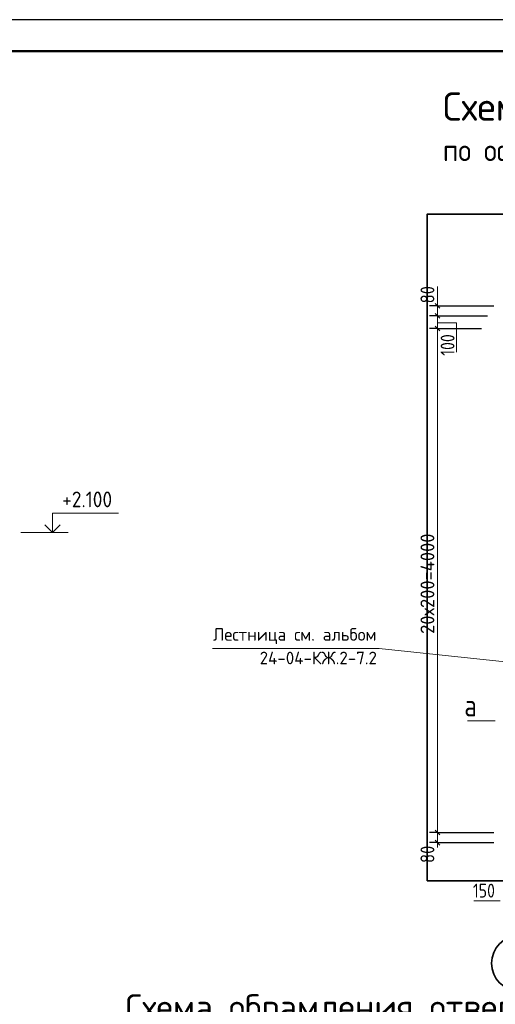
# Model space of a CAD drawing. Header units: millimetres. Extents: x 0 to 50400, y 0 to 35640.
# Tile 13 of 20: x 24994 to 34055, y 16891 to 35640. Entities that reach past the tile are written whole.
import ezdxf

# ---------------------------------------------------------------- set-up
doc = ezdxf.new("R2010")
doc.units = ezdxf.units.MM
doc.linetypes.add('______5', pattern=[1320, 960, -120, 120, -120])
for name, color, linetype, lineweight in [('Standard', 7, 'Continuous', 25), ('Высотные отметки', 7, 'Continuous', 25), ('Заголовок чертежа', 7, 'Continuous', 25), ('Позиционная метка линия выноска', 7, 'Continuous', 13), ('Позиционная метка номер позиции', 7, 'Continuous', 13), ('Сечения символ', 7, 'Continuous', 25)]:
    doc.layers.add(name, color=color, linetype=linetype, lineweight=lineweight)
doc.layers.add('Оси', color=7, linetype='______5', true_color=0x656565)
doc.layers.add('Размерная выноска', color=7, linetype='Continuous')
doc.styles.add('ISOCPEUR', font='txt')

msp = doc.modelspace()

# ---------------------------------------------------------------- linework, layer by layer
at = {"layer": 'Standard', "color": 7, "linetype": 'Continuous', "lineweight": -3, "transparency": 33554687}
for p, q in [((32954, 30193), (32804, 30193)), ((32954, 30193), (33104, 30193)), ((32954, 30193), (34029, 30193)), ((32954, 30001), (32804, 30001)), ((32954, 30001), (33104, 30001)), ((32954, 29761), (32804, 29761)), ((32954, 29761), (33104, 29761)), ((32954, 20161), (32804, 20161)), ((32954, 20161), (33104, 20161)), ((32954, 20161), (34029, 20161)), ((32954, 19969), (32804, 19969)), ((32954, 19969), (33104, 19969)), ((32954, 19969), (34029, 19969))]:
    msp.add_line(p, q, dxfattribs=at)
at = {"layer": 'Standard', "color": 7, "linetype": 'Continuous', "lineweight": 25, "transparency": 33554687}
for p, q in [((32909, 30238), (32999, 30148)), ((32909, 30046), (32999, 29956)), ((32909, 29806), (32999, 29716)), ((32909, 20206), (32999, 20116)), ((32909, 20014), (32999, 19924))]:
    msp.add_line(p, q, dxfattribs=at)
at = {"layer": 'Standard', "color": 7, "linetype": 'Continuous', "lineweight": 13, "transparency": 33554687}
for p, q in [((32954, 30193), (32954, 30283)), ((32954, 29761), (32954, 20161)), ((32954, 20161), (32954, 19969)), ((32954, 19969), (32954, 19879))]:
    msp.add_line(p, q, dxfattribs=at)
at = {"layer": 'Standard', "color": 7, "linetype": 'Continuous', "lineweight": 25, "transparency": 33554687}
msp.add_lwpolyline([(0, 0), (50400, 0), (50400, 35640), (0, 35640), (0, 0)], close=True, dxfattribs=at)
at = {"layer": 'Standard', "color": 7, "linetype": 'Continuous', "lineweight": 13, "transparency": 33554687}
for points in [[(50400, 35640), (0, 35640), (0, 0), (50400, 0), (50400, 35640)], [(32954, 30193), (32954, 30121), (32954, 30121), (32954, 30001)], [(32954, 30001), (32954, 29984), (32954, 29984), (32954, 29761)]]:
    msp.add_lwpolyline(points, dxfattribs=at)
at = {"layer": 'Standard', "color": 7, "linetype": 'Continuous', "lineweight": 50, "transparency": 33554687}
msp.add_lwpolyline([(2400, 35040), (49800, 35040), (49800, 600), (2400, 600), (2400, 35040)], close=True, dxfattribs=at)
at = {"layer": 'Standard', "color": 254, "linetype": 'Continuous', "lineweight": 35, "true_color": 0xc4c4ff, "transparency": 33554687}
msp.add_lwpolyline([(32755, 19240), (43321, 19240), (43321, 31936), (32755, 31936), (32755, 19240)], dxfattribs=at)
at = {"layer": 'Standard', "color": 7, "linetype": 'Continuous', "lineweight": -3, "transparency": 33554687}
for points in [[(32954, 30001), (33009, 30001), (33009, 30001), (33909, 30001)], [(32954, 29761), (33102, 29761), (33102, 29761), (33789, 29761)]]:
    msp.add_lwpolyline(points, dxfattribs=at)
at = {"layer": 'Высотные отметки', "color": 7, "linetype": 'Continuous', "lineweight": 35, "transparency": 33554687}
for q in [(25474, 26018), (25474, 26018), (25764, 26018), (25764, 26018)]:
    msp.add_line((25619, 25873), q, dxfattribs=at)
at = {"layer": 'Высотные отметки', "color": 7, "linetype": 'Continuous', "lineweight": 13, "transparency": 33554687}
msp.add_line((25019, 25873), (25919, 25873), dxfattribs=at)
msp.add_line((25019, 25873), (25919, 25873), dxfattribs=at)
msp.add_lwpolyline([(25619, 25873), (25619, 26245), (26879, 26245)], dxfattribs=at)
msp.add_lwpolyline([(25619, 25873), (25619, 26245), (26879, 26245)], dxfattribs=at)
at = {"layer": 'Оси', "color": 7, "linetype": 'Continuous', "lineweight": 35, "transparency": 33554687}
msp.add_circle((34510, 17672), 527, dxfattribs=at)
at = {"layer": 'Позиционная метка линия выноска', "color": 7, "linetype": 'Continuous', "lineweight": 13, "transparency": 33554687}
msp.add_line((33523, 22290), (34051, 22290), dxfattribs=at)
at = {"layer": 'Позиционная метка номер позиции', "color": 7, "linetype": 'Continuous', "lineweight": 13, "transparency": 33554687}
msp.add_lwpolyline([(28668, 23668), (31842, 23668), (35027, 23327)], dxfattribs=at)
at = {"layer": 'Размерная выноска', "color": 7, "linetype": 'Continuous', "lineweight": 13, "transparency": 33554687}
for p, q in [((32954, 30193), (32954, 30562)), ((32954, 29866), (33316, 29866)), ((33316, 29866), (33316, 29307)), ((32954, 20449), (32954, 20065)), ((34149, 18863), (33643, 18863))]:
    msp.add_line(p, q, dxfattribs=at)

# ---------------------------------------------------------------- texts
at = {"layer": 'Standard', "color": 7, "linetype": 'Continuous', "lineweight": 25, "transparency": 33554687, "char_height": 264, "attachment_point": 7, "rotation": 90, "style": 'ISOCPEUR'}
for s, insert, width in [('\\W0.87;80', (32894, 30238), 484.73), ('\\W0.83;100', (33278, 29241), 610.29), ('\\W0.97;20х200=4000', (32894, 23944), 2186.25), ('\\W0.87;80', (32894, 19581), 484.71)]:
    msp.add_mtext(s, dxfattribs=dict(at, insert=insert, width=width))
at = {"layer": 'Standard', "color": 7, "linetype": 'Continuous', "lineweight": 25, "transparency": 33554687, "insert": (33629, 18923), "char_height": 264, "width": 610.28, "attachment_point": 7, "style": 'ISOCPEUR'}
msp.add_mtext('\\W0.83;150', dxfattribs=at)
at = {"layer": 'Standard', "color": 7, "linetype": 'Continuous', "lineweight": 13, "transparency": 33554687, "insert": (27009, 16776), "char_height": 480, "width": 9213.46, "attachment_point": 4, "style": 'ISOCPEUR'}
msp.add_mtext('\\A1;{\\fISOCPEUR|i0|b0;\\H480.000000;\\W1.000000;\\C7;Схема обрамления отверстий}\\P', dxfattribs=at)
at = {"layer": 'Высотные отметки', "color": 7, "linetype": 'Continuous', "lineweight": 25, "transparency": 33554687, "insert": (25803, 26355), "char_height": 300, "width": 1214.13, "attachment_point": 7, "style": 'ISOCPEUR'}
msp.add_mtext('\\W0.90;+2.100', dxfattribs=at)
at = {"layer": 'Заголовок чертежа', "color": 7, "linetype": 'Continuous', "lineweight": 50, "transparency": 33554687, "attachment_point": 7, "style": 'ISOCPEUR'}
for s, insert, char_height, width in [('\\W0.99;Схема армирования стены', (33055, 33570), 540, 9225.73), ('\\W0.91;по оси 1.1', (33055, 32946), 420, 2667.7)]:
    msp.add_mtext(s, dxfattribs=dict(at, insert=insert, char_height=char_height, width=width))
at = {"layer": 'Позиционная метка номер позиции', "color": 7, "linetype": 'Continuous', "lineweight": 18, "transparency": 33554687, "char_height": 240, "attachment_point": 7, "style": 'ISOCPEUR'}
for s, insert, width in [('\\W0.98;Лестница см. альбом', (28678, 23749), 3308.75), ('\\W0.98;24-04-КЖ.2-7.2', (29566, 23365), 2419.95)]:
    msp.add_mtext(s, dxfattribs=dict(at, insert=insert, width=width))
at = {"layer": 'Сечения символ', "color": 7, "linetype": 'Continuous', "lineweight": 35, "transparency": 33554687, "insert": (33465, 22372), "char_height": 420, "width": 503.78, "attachment_point": 7, "style": 'ISOCPEUR'}
msp.add_mtext('\\W0.80;а', dxfattribs=at)

doc.saveas('drawing.dxf')
